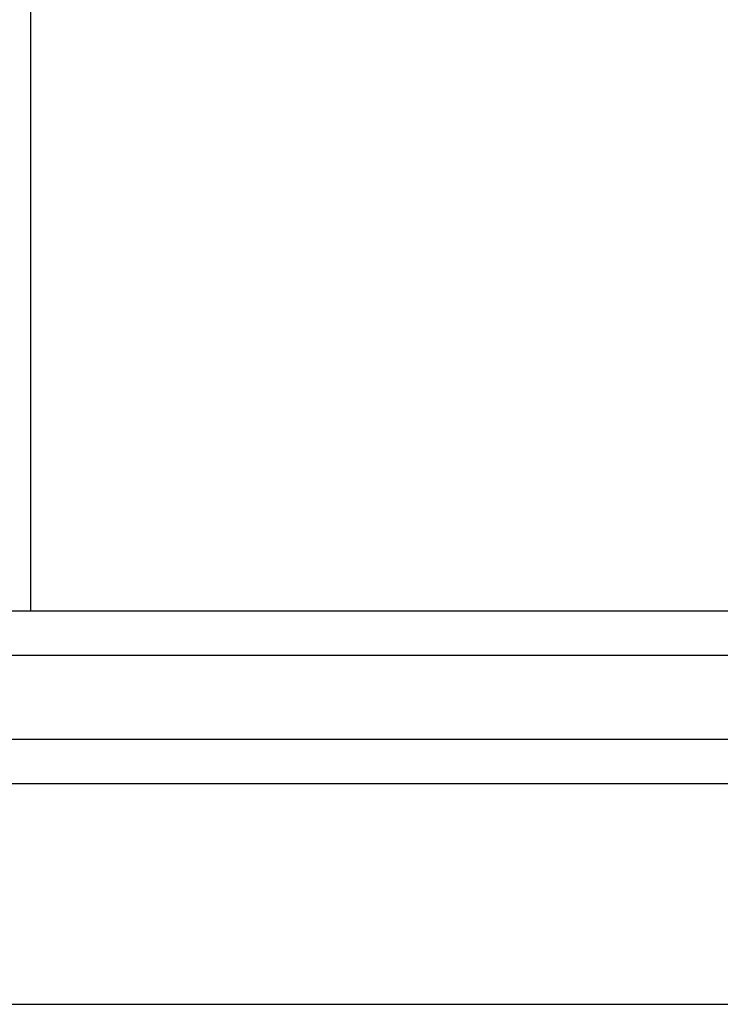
# Model space of a CAD drawing. Header units: inches. Extents: x 3 to 351, y 4 to 271.
# Tile 48 of 256: x 92.304 to 93.097, y 54.648 to 55.762. Entities that reach past the tile are written whole.
import ezdxf

# ---------------------------------------------------------------- set-up
doc = ezdxf.new("R2010")
doc.units = ezdxf.units.IN
doc.header["$LTSCALE"] = 0.5
doc.header["$MEASUREMENT"] = 0
doc.layers.add('PLOTVIEW1', color=7, linetype='Continuous')
doc.layers.add('STR_1', color=7, linetype='Continuous')

msp = doc.modelspace()

# ---------------------------------------------------------------- linework, layer by layer
at = {"layer": 'PLOTVIEW1', "color": 252, "linetype": 'Continuous'}
msp.add_line((92.3167, 55.0925, 0.0197), (92.3167, 56.1192, 0.0197), dxfattribs=at)
at = {"layer": 'PLOTVIEW1', "color": 97, "linetype": 'Continuous'}
for p, q in [((50.7517, 54.9475), (96.7517, 54.9475)), ((50.7517, 54.8975), (96.7517, 54.8975)), ((50.7517, 54.6475), (96.7517, 54.6475))]:
    msp.add_line(p, q, dxfattribs=at)
at = {"layer": 'STR_1', "color": 4, "linetype": 'Continuous'}
for p, q in [((96.7517, 55.0925), (90.2518, 55.0925)), ((96.7517, 55.0425), (90.2518, 55.0425))]:
    msp.add_line(p, q, dxfattribs=at)

doc.saveas('drawing.dxf')
